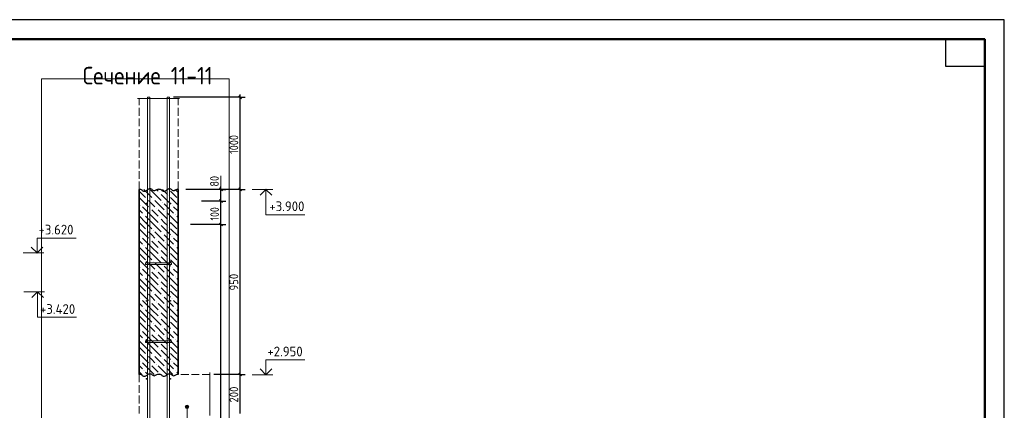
# Model space of a CAD drawing. Header units: millimetres. Extents: x 0 to 50400, y 0 to 35640.
# Tile 13 of 13: x 20101 to 50400, y 23612 to 35640. Entities that reach past the tile are written whole.
import ezdxf

# ---------------------------------------------------------------- set-up
doc = ezdxf.new("R2010")
doc.units = ezdxf.units.MM
doc.linetypes.add('______2', pattern=[324, 240, -84])
for name, color, linetype, lineweight in [('Standard', 7, 'Continuous', 25), ('Высотные отметки', 7, 'Continuous', 25), ('ЖБ Лестница', 52, 'Continuous', 25), ('ЖБ Перекрытие верхний уровень', 7, 'Continuous', 35), ('ЖБ Стена верхний уровень', 7, 'Continuous', 35), ('Заголовок чертежа', 7, 'Continuous', 25), ('Позиционная метка линия выноска', 7, 'Continuous', 13), ('Примечания', 7, 'Continuous', 13)]:
    doc.layers.add(name, color=color, linetype=linetype, lineweight=lineweight)
doc.layers.add('Размерная выноска', color=7, linetype='Continuous')
for name, color, linetype, true_color in [('Стена фоновая арматура У1', 7, '______2', 0xa0a0a0), ('Стена фоновая арматура Х1', 7, '______2', 0xa0a0a0), ('Стена фоновая затяжка С-обр.', 7, '______2', 0xa0a0a0)]:
    doc.layers.add(name, color=color, linetype=linetype, true_color=true_color)
doc.styles.add('ISOCPEUR', font='txt')

msp = doc.modelspace()

# ---------------------------------------------------------------- hatches: boundary and pattern name
at = {"layer": 'ЖБ Стена верхний уровень', "linetype": 'Continuous', "lineweight": 18, "transparency": 33554687}
for points in [[(24398, 30309), (24406, 30317), (24414, 30309), (24406, 30301)], [(24686, 30405), (24694, 30413), (24702, 30405), (24694, 30397)], [(24014, 30117), (24022, 30125), (24030, 30117), (24022, 30109)], [(24206, 30117), (24214, 30125), (24222, 30117), (24214, 30109)], [(24494, 30021), (24502, 30029), (24510, 30021), (24502, 30013)], [(24686, 30213), (24694, 30221), (24702, 30213), (24694, 30205)], [(24974, 30117), (24975, 30118), (24975, 30116)], [(23822, 29925), (23830, 29933), (23838, 29925), (23830, 29917)], [(24110, 29829), (24118, 29837), (24126, 29829), (24118, 29821)], [(24302, 29829), (24310, 29837), (24318, 29829), (24310, 29821)], [(24590, 29733), (24598, 29741), (24606, 29733), (24598, 29725)], [(24782, 29925), (24790, 29933), (24798, 29925), (24790, 29917)], [(23918, 29637), (23926, 29645), (23934, 29637), (23926, 29629)], [(24398, 29541), (24406, 29549), (24414, 29541), (24406, 29533)], [(24686, 29445), (24694, 29453), (24702, 29445), (24694, 29437)], [(24878, 29637), (24886, 29645), (24894, 29637), (24886, 29629)], [(24014, 29157), (24022, 29165), (24030, 29157), (24022, 29149)], [(24206, 29157), (24214, 29165), (24222, 29157), (24214, 29149)], [(24398, 29349), (24406, 29357), (24414, 29349), (24406, 29341)], [(24686, 29253), (24694, 29261), (24702, 29253), (24694, 29245)], [(24974, 29157), (24975, 29158), (24975, 29156)], [(23822, 28965), (23830, 28973), (23838, 28965), (23830, 28957)], [(24110, 28869), (24118, 28877), (24126, 28869), (24118, 28861)], [(24302, 28869), (24310, 28877), (24318, 28869), (24310, 28861)], [(24494, 29061), (24502, 29069), (24510, 29061), (24502, 29053)], [(24782, 28965), (24790, 28973), (24798, 28965), (24790, 28957)], [(23918, 28677), (23926, 28685), (23934, 28677), (23926, 28669)], [(24398, 28581), (24406, 28589), (24414, 28581), (24406, 28573)], [(24590, 28773), (24598, 28781), (24606, 28773), (24598, 28765)], [(24686, 28485), (24694, 28493), (24702, 28485), (24694, 28477)], [(24878, 28677), (24886, 28685), (24894, 28677), (24886, 28669)], [(24014, 28197), (24022, 28205), (24030, 28197), (24022, 28189)], [(24206, 28197), (24214, 28205), (24222, 28197), (24214, 28189)], [(24398, 28389), (24406, 28397), (24414, 28389), (24406, 28381)], [(24686, 28293), (24694, 28301), (24702, 28293), (24694, 28285)], [(24974, 28197), (24975, 28198), (24975, 28196)], [(23822, 28005), (23830, 28013), (23838, 28005), (23830, 27997)], [(24110, 27909), (24118, 27917), (24126, 27909), (24118, 27901)], [(24302, 27909), (24310, 27917), (24318, 27909), (24310, 27901)], [(24494, 28101), (24502, 28109), (24510, 28101), (24502, 28093)], [(24782, 28005), (24790, 28013), (24798, 28005), (24790, 27997)], [(23918, 27717), (23926, 27725), (23934, 27717), (23926, 27709)], [(24398, 27621), (24406, 27629), (24414, 27621), (24406, 27613)], [(24590, 27813), (24598, 27821), (24606, 27813), (24598, 27805)], [(24878, 27717), (24886, 27725), (24894, 27717), (24886, 27709)], [(24398, 27429), (24406, 27437), (24414, 27429), (24406, 27421)], [(24686, 27525), (24694, 27533), (24702, 27525), (24694, 27517)], [(24686, 27333), (24694, 27341), (24702, 27333), (24694, 27325)], [(23822, 27045), (23830, 27053), (23838, 27045), (23830, 27037)], [(24014, 27237), (24022, 27245), (24030, 27237), (24022, 27229)], [(24206, 27237), (24214, 27245), (24222, 27237), (24214, 27229)], [(24494, 27141), (24502, 27149), (24510, 27141), (24502, 27133)], [(24782, 27045), (24790, 27053), (24798, 27045), (24790, 27037)], [(24974, 27237), (24975, 27238), (24975, 27236)], [(23918, 26757), (23926, 26765), (23934, 26757), (23926, 26749)], [(24110, 26949), (24118, 26957), (24126, 26949), (24118, 26941)], [(24302, 26949), (24310, 26957), (24318, 26949), (24310, 26941)], [(24398, 26661), (24406, 26669), (24414, 26661), (24406, 26653)], [(24590, 26853), (24598, 26861), (24606, 26853), (24598, 26845)], [(24878, 26757), (24886, 26765), (24894, 26757), (24886, 26749)], [(24398, 26469), (24406, 26477), (24414, 26469), (24406, 26461)], [(24686, 26565), (24694, 26573), (24702, 26565), (24694, 26557)], [(24686, 26373), (24694, 26381), (24702, 26373), (24694, 26365)], [(23822, 26085), (23830, 26093), (23838, 26085), (23830, 26077)], [(24014, 26277), (24022, 26285), (24030, 26277), (24022, 26269)], [(24206, 26277), (24214, 26285), (24222, 26277), (24214, 26269)], [(24494, 26181), (24502, 26189), (24510, 26181), (24502, 26173)], [(24782, 26085), (24790, 26093), (24798, 26085), (24790, 26077)], [(24974, 26277), (24975, 26278), (24975, 26276)], [(23918, 25797), (23926, 25805), (23934, 25797), (23926, 25789)], [(24110, 25989), (24118, 25997), (24126, 25989), (24118, 25981)], [(24302, 25989), (24310, 25997), (24318, 25989), (24310, 25981)], [(24590, 25893), (24598, 25901), (24606, 25893), (24598, 25885)], [(24878, 25797), (24886, 25805), (24894, 25797), (24886, 25789)], [(24398, 25701), (24406, 25709), (24414, 25701), (24406, 25693)], [(24398, 25509), (24406, 25517), (24414, 25509), (24406, 25501)], [(24686, 25605), (24694, 25613), (24702, 25605), (24694, 25597)], [(24014, 25317), (24022, 25325), (24030, 25317), (24022, 25309)], [(24206, 25317), (24214, 25325), (24222, 25317), (24214, 25309)], [(24494, 25221), (24502, 25229), (24510, 25221), (24502, 25213)], [(24686, 25413), (24694, 25421), (24702, 25413), (24694, 25405)], [(24974, 25317), (24975, 25318), (24975, 25316)], [(23822, 25125), (23830, 25133), (23838, 25125), (23830, 25117)], [(24110, 25029), (24118, 25037), (24126, 25029), (24118, 25021)], [(24302, 25029), (24310, 25037), (24318, 25029), (24310, 25021)], [(24590, 24933), (24598, 24941), (24606, 24933), (24598, 24925)], [(24782, 25125), (24790, 25133), (24798, 25125), (24790, 25117)], [(23918, 24837), (23926, 24845), (23934, 24837), (23926, 24829)], [(24398, 24741), (24406, 24749), (24414, 24741), (24406, 24733)], [(24878, 24837), (24886, 24845), (24894, 24837), (24886, 24829)]]:
    msp.add_hatch(color=7, dxfattribs=at).paths.add_polyline_path(points, flags=16)
at = {"layer": 'Позиционная метка линия выноска', "linetype": 'Continuous', "lineweight": 13, "transparency": 33554687}
for points in [[(25296, 23747), (25203, 23747), (25196, 23720)], [(25296, 23747), (25196, 23720), (25304, 23720)], [(25304, 23720), (25196, 23720), (25203, 23693)], [(25277, 23766), (25223, 23766), (25203, 23747)], [(25277, 23766), (25203, 23747), (25296, 23747)], [(25304, 23720), (25203, 23693), (25296, 23693)], [(25296, 23693), (25203, 23693), (25223, 23674)], [(25223, 23766), (25277, 23766), (25250, 23774)], [(25296, 23693), (25223, 23674), (25277, 23674)], [(25277, 23674), (25223, 23674), (25250, 23666)]]:
    msp.add_hatch(color=7, dxfattribs=at).paths.add_polyline_path(points)
at = {"layer": 'Стена фоновая арматура У1', "linetype": 'Continuous', "lineweight": 13, "transparency": 33554687}
for points in [[(24027, 29982), (24025, 29991), (24020, 29999), (24012, 30004), (24003, 30006), (23994, 30004), (23986, 29999), (23981, 29991), (23979, 29982), (23981, 29972), (23986, 29965), (23994, 29959), (24003, 29958), (24012, 29959), (24020, 29965), (24025, 29972)], [(24771, 29982), (24769, 29991), (24764, 29999), (24756, 30004), (24747, 30006), (24738, 30004), (24730, 29999), (24725, 29991), (24723, 29982), (24725, 29972), (24730, 29965), (24738, 29959), (24747, 29958), (24756, 29959), (24764, 29965), (24769, 29972)], [(24027, 29382), (24025, 29391), (24020, 29399), (24012, 29404), (24003, 29406), (23994, 29404), (23986, 29399), (23981, 29391), (23979, 29382), (23981, 29372), (23986, 29365), (23994, 29359), (24003, 29358), (24012, 29359), (24020, 29365), (24025, 29372)], [(24771, 29382), (24769, 29391), (24764, 29399), (24756, 29404), (24747, 29406), (24738, 29404), (24730, 29399), (24725, 29391), (24723, 29382), (24725, 29372), (24730, 29365), (24738, 29359), (24747, 29358), (24756, 29359), (24764, 29365), (24769, 29372)], [(24027, 28182), (24025, 28191), (24020, 28199), (24012, 28204), (24003, 28206), (23994, 28204), (23986, 28199), (23981, 28191), (23979, 28182), (23981, 28172), (23986, 28165), (23994, 28159), (24003, 28158), (24012, 28159), (24020, 28165), (24025, 28172)], [(24771, 28182), (24769, 28191), (24764, 28199), (24756, 28204), (24747, 28206), (24738, 28204), (24730, 28199), (24725, 28191), (24723, 28182), (24725, 28172), (24730, 28165), (24738, 28159), (24747, 28158), (24756, 28159), (24764, 28165), (24769, 28172)], [(24027, 26982), (24025, 26991), (24020, 26999), (24012, 27004), (24003, 27006), (23994, 27004), (23986, 26999), (23981, 26991), (23979, 26982), (23981, 26972), (23986, 26965), (23994, 26959), (24003, 26958), (24012, 26959), (24020, 26965), (24025, 26972)], [(24771, 26982), (24769, 26991), (24764, 26999), (24756, 27004), (24747, 27006), (24738, 27004), (24730, 26999), (24725, 26991), (24723, 26982), (24725, 26972), (24730, 26965), (24738, 26959), (24747, 26958), (24756, 26959), (24764, 26965), (24769, 26972)], [(24027, 25782), (24025, 25791), (24020, 25799), (24012, 25804), (24003, 25806), (23994, 25804), (23986, 25799), (23981, 25791), (23979, 25782), (23981, 25772), (23986, 25765), (23994, 25759), (24003, 25758), (24012, 25759), (24020, 25765), (24025, 25772)], [(24771, 25782), (24769, 25791), (24764, 25799), (24756, 25804), (24747, 25806), (24738, 25804), (24730, 25799), (24725, 25791), (24723, 25782), (24725, 25772), (24730, 25765), (24738, 25759), (24747, 25758), (24756, 25759), (24764, 25765), (24769, 25772)], [(24027, 24582), (24025, 24591), (24020, 24599), (24012, 24604), (24003, 24606), (23994, 24604), (23986, 24599), (23981, 24591), (23979, 24582), (23981, 24572), (23986, 24565), (23994, 24559), (24003, 24558), (24012, 24559), (24020, 24565), (24025, 24572)], [(24771, 24582), (24769, 24591), (24764, 24599), (24756, 24604), (24747, 24606), (24738, 24604), (24730, 24599), (24725, 24591), (24723, 24582), (24725, 24572), (24730, 24565), (24738, 24559), (24747, 24558), (24756, 24559), (24764, 24565), (24769, 24572)]]:
    msp.add_hatch(color=7, dxfattribs=at).paths.add_polyline_path(points)

# ---------------------------------------------------------------- linework, layer by layer
at = {"layer": 'Standard', "color": 7, "linetype": 'Continuous', "lineweight": -3, "transparency": 33554687}
for p, q in [((26886, 33251), (26886, 33341)), ((26886, 33251), (24831, 33251)), ((26886, 33251), (26736, 33251)), ((26886, 33251), (27036, 33251)), ((26886, 30414), (26886, 33251)), ((26292, 30414), (26142, 30414)), ((26292, 30414), (26292, 30504)), ((26292, 30414), (26442, 30414)), ((26292, 30414), (26292, 30414)), ((26292, 30054), (26292, 30414)), ((26886, 30414), (26736, 30414)), ((26886, 30414), (27036, 30414)), ((26886, 24714), (26886, 30414)), ((26292, 30054), (26142, 30054)), ((26292, 30054), (26442, 30054)), ((26292, 29334), (26292, 30054)), ((26292, 29334), (26142, 29334)), ((26292, 29334), (26442, 29334)), ((26292, 6534), (26292, 29334)), ((26886, 24714), (26736, 24714)), ((26886, 24714), (27036, 24714)), ((26886, 23514), (26886, 24714))]:
    msp.add_line(p, q, dxfattribs=at)
at = {"layer": 'Standard', "color": 7, "linetype": 'Continuous', "lineweight": 25, "transparency": 33554687}
for p, q in [((26931, 33206), (26841, 33296)), ((26337, 30369), (26247, 30459)), ((26931, 30369), (26841, 30459)), ((26337, 30009), (26247, 30099)), ((26337, 29289), (26247, 29379)), ((26931, 24669), (26841, 24759))]:
    msp.add_line(p, q, dxfattribs=at)
at = {"layer": 'Standard', "color": 7, "linetype": 'Continuous', "lineweight": 35, "transparency": 33554687}
for p, q in [((49800, 33120), (49800, 24600)), ((49800, 32640), (49800, 24120))]:
    msp.add_line(p, q, dxfattribs=at)
at = {"layer": 'Standard', "color": 7, "linetype": 'Continuous', "lineweight": 50, "transparency": 33554687}
msp.add_line((49800, 32520), (49800, 27840), dxfattribs=at)
at = {"layer": 'Standard', "color": 7, "linetype": 'Continuous', "lineweight": 13, "transparency": 33554687}
for p, q in [((26292, 30414), (26292, 30834)), ((27252, 30414), (27888, 30414)), ((20209, 28460), (20845, 28460)), ((20227, 27260), (20863, 27260)), ((27252, 24708), (27888, 24708))]:
    msp.add_line(p, q, dxfattribs=at)
at = {"layer": 'Standard', "color": 7, "linetype": 'Continuous', "lineweight": 25, "transparency": 33554687}
for points in [[(0, 0), (50400, 0), (50400, 35640), (0, 35640), (0, 0)], [(49800, 35040), (49800, 34200), (48600, 34200), (48600, 35040), (49800, 35040)]]:
    msp.add_lwpolyline(points, close=True, dxfattribs=at)
at = {"layer": 'Standard', "color": 7, "linetype": 'Continuous', "lineweight": 13, "transparency": 33554687}
for points in [[(50400, 35640), (0, 35640), (0, 0), (50400, 0), (50400, 35640)], [(27679, 30414), (27679, 29634), (28879, 29634)], [(20636, 28460), (20636, 28916), (21836, 28916)], [(20654, 27260), (20654, 26480), (21854, 26480)], [(27679, 24708), (27679, 25164), (28879, 25164)]]:
    msp.add_lwpolyline(points, dxfattribs=at)
at = {"layer": 'Standard', "color": 7, "linetype": 'Continuous', "lineweight": 50, "transparency": 33554687}
msp.add_lwpolyline([(2400, 35040), (49800, 35040), (49800, 600), (2400, 600), (2400, 35040)], close=True, dxfattribs=at)
at = {"layer": 'Standard', "color": 254, "linetype": 'Continuous', "lineweight": 13, "true_color": 0xc4c4ff, "transparency": 33554687}
msp.add_lwpolyline([(20775, 2384), (26552, 2384), (26552, 33815), (20775, 33815), (20775, 2384)], dxfattribs=at)
at = {"layer": 'Standard', "color": 7, "linetype": 'Continuous', "lineweight": -3, "transparency": 33554687}
for points in [[(26886, 30414), (26865, 30414), (26865, 30414), (25212, 30414)], [(26292, 30054), (26265, 30054), (26265, 30054), (25700, 30054)], [(26292, 29334), (26271, 29334), (26271, 29334), (26265, 29334), (26265, 29334), (25357, 29334)], [(26886, 24714), (26865, 24714), (26865, 24714), (26865, 24714), (26865, 24714), (26072, 24714)]]:
    msp.add_lwpolyline(points, dxfattribs=at)
at = {"layer": 'Standard', "color": 7, "linetype": 'Continuous', "lineweight": 35, "transparency": 33554687}
for points in [[(27501, 30235), (27679, 30414), (27857, 30235)], [(20458, 28639), (20636, 28460), (20814, 28639)], [(20476, 27082), (20654, 27260), (20832, 27082)], [(27501, 24886), (27679, 24708), (27857, 24886)]]:
    msp.add_lwpolyline(points, dxfattribs=at)
at = {"layer": 'ЖБ Лестница', "color": 253, "linetype": '______2', "lineweight": 18, "true_color": 0xa0a0a0, "transparency": 33554687}
for p, q in [((23775, 24714), (23775, 23514)), ((25952, 24714), (24975, 24714))]:
    msp.add_line(p, q, dxfattribs=at)
at = {"layer": 'ЖБ Перекрытие верхний уровень', "color": 7, "linetype": '______2', "lineweight": 18, "transparency": 33554687}
for p, q in [((23778, 30414), (23778, 33215)), ((24978, 30414), (24978, 33215))]:
    msp.add_line(p, q, dxfattribs=at)
at = {"layer": 'ЖБ Стена верхний уровень', "color": 7, "linetype": 'Continuous', "lineweight": 35, "transparency": 33554687}
for p, q in [((23775, 30414), (23775, 24714)), ((24975, 24714), (24975, 30414))]:
    msp.add_line(p, q, dxfattribs=at)
at = {"layer": 'ЖБ Стена верхний уровень', "color": 9, "linetype": 'Continuous', "lineweight": 18, "true_color": 0xc7c7c7, "transparency": 33554687}
for p, q in [((23782, 30357), (23974, 30165)), ((23974, 30357), (23917, 30414)), ((23974, 30357), (24166, 30165)), ((24109, 30414), (24166, 30357)), ((24166, 30357), (24454, 30069)), ((24301, 30414), (24358, 30357)), ((24550, 30357), (24493, 30414)), ((24646, 30261), (24550, 30357)), ((24742, 30357), (24934, 30165)), ((24934, 30357), (24877, 30414)), ((24934, 30357), (24975, 30316)), ((23782, 30165), (24070, 29877)), ((24166, 29973), (24070, 30069)), ((24262, 30069), (24550, 29781)), ((24454, 30261), (24742, 29973)), ((24742, 30165), (24975, 29932)), ((23775, 29980), (23782, 29973)), ((23775, 29788), (23878, 29685)), ((24166, 29589), (23878, 29877)), ((24262, 29877), (24166, 29973)), ((24166, 29781), (24358, 29589)), ((24358, 29781), (24646, 29493)), ((24550, 29973), (24838, 29685)), ((24975, 29740), (24838, 29877)), ((23974, 29397), (23775, 29596)), ((23782, 29397), (23974, 29205)), ((23974, 29589), (24166, 29397)), ((23974, 29397), (24166, 29205)), ((24166, 29589), (24358, 29397)), ((24166, 29397), (24454, 29109)), ((24550, 29397), (24454, 29493)), ((24646, 29301), (24550, 29397)), ((24934, 29397), (24646, 29685)), ((24742, 29397), (24934, 29205)), ((24934, 29589), (24975, 29548)), ((24934, 29397), (24975, 29356)), ((23782, 29205), (24070, 28917)), ((24166, 29013), (24070, 29109)), ((24262, 29109), (24550, 28821)), ((24454, 29301), (24742, 29013)), ((24742, 29205), (24975, 28972)), ((23775, 29020), (23782, 29013)), ((23775, 28828), (23878, 28725)), ((24166, 28629), (23878, 28917)), ((24262, 28917), (24166, 29013)), ((24166, 28821), (24358, 28629)), ((24358, 28821), (24646, 28533)), ((24550, 29013), (24838, 28725)), ((24975, 28780), (24838, 28917)), ((23974, 28437), (23775, 28636)), ((23974, 28629), (24166, 28437)), ((24166, 28629), (24358, 28437)), ((24550, 28437), (24454, 28533)), ((24934, 28437), (24646, 28725)), ((24934, 28629), (24975, 28588)), ((23782, 28437), (23974, 28245)), ((23782, 28245), (24070, 27957)), ((23974, 28437), (24166, 28245)), ((24166, 28437), (24454, 28149)), ((24454, 28341), (24742, 28053)), ((24646, 28341), (24550, 28437)), ((24742, 28437), (24934, 28245)), ((24742, 28245), (24975, 28012)), ((24934, 28437), (24975, 28396)), ((23775, 28060), (23782, 28053)), ((24166, 27669), (23878, 27957)), ((24166, 28053), (24070, 28149)), ((24262, 27957), (24166, 28053)), ((24262, 28149), (24550, 27861)), ((24550, 28053), (24838, 27765)), ((24975, 27820), (24838, 27957)), ((23775, 27868), (23878, 27765)), ((23974, 27477), (23775, 27676)), ((23974, 27669), (24166, 27477)), ((24166, 27861), (24358, 27669)), ((24166, 27669), (24358, 27477)), ((24358, 27861), (24646, 27573)), ((24550, 27477), (24454, 27573)), ((24934, 27477), (24646, 27765)), ((24934, 27669), (24975, 27628)), ((23782, 27477), (23974, 27285)), ((23782, 27285), (24070, 26997)), ((23974, 27477), (24166, 27285)), ((24166, 27477), (24454, 27189)), ((24454, 27381), (24742, 27093)), ((24646, 27381), (24550, 27477)), ((24742, 27477), (24934, 27285)), ((24742, 27285), (24975, 27052)), ((24934, 27477), (24975, 27436)), ((23775, 27100), (23782, 27093)), ((24166, 26709), (23878, 26997)), ((24166, 27093), (24070, 27189)), ((24262, 26997), (24166, 27093)), ((24262, 27189), (24550, 26901)), ((24550, 27093), (24838, 26805)), ((24975, 26860), (24838, 26997)), ((23775, 26908), (23878, 26805)), ((23974, 26517), (23775, 26716)), ((23974, 26709), (24166, 26517)), ((24166, 26901), (24358, 26709)), ((24166, 26709), (24358, 26517)), ((24358, 26901), (24646, 26613)), ((24934, 26517), (24646, 26805)), ((24934, 26709), (24975, 26668)), ((23782, 26517), (23974, 26325)), ((23974, 26517), (24166, 26325)), ((24166, 26517), (24454, 26229)), ((24550, 26517), (24454, 26613)), ((24454, 26421), (24742, 26133)), ((24646, 26421), (24550, 26517)), ((24742, 26517), (24934, 26325)), ((24934, 26517), (24975, 26476)), ((23775, 26140), (23782, 26133)), ((23782, 26325), (24070, 26037)), ((24166, 26133), (24070, 26229)), ((24262, 26037), (24166, 26133)), ((24262, 26229), (24550, 25941)), ((24550, 26133), (24838, 25845)), ((24742, 26325), (24975, 26092)), ((23775, 25948), (23878, 25845)), ((23974, 25557), (23775, 25756)), ((24166, 25749), (23878, 26037)), ((24166, 25941), (24358, 25749)), ((24358, 25941), (24646, 25653)), ((24934, 25557), (24646, 25845)), ((24975, 25900), (24838, 26037)), ((23782, 25557), (23974, 25365)), ((23974, 25749), (24166, 25557)), ((23974, 25557), (24166, 25365)), ((24166, 25749), (24358, 25557)), ((24166, 25557), (24454, 25269)), ((24550, 25557), (24454, 25653)), ((24454, 25461), (24742, 25173)), ((24646, 25461), (24550, 25557)), ((24742, 25557), (24934, 25365)), ((24934, 25749), (24975, 25708)), ((24934, 25557), (24975, 25516)), ((23775, 25180), (23782, 25173)), ((23782, 25365), (24070, 25077)), ((24166, 25173), (24070, 25269)), ((24262, 25077), (24166, 25173)), ((24262, 25269), (24550, 24981)), ((24550, 25173), (24838, 24885)), ((24742, 25365), (24975, 25132)), ((23775, 24988), (23878, 24885)), ((24166, 24789), (23878, 25077)), ((24166, 24981), (24358, 24789)), ((24358, 24981), (24626, 24714)), ((24817, 24714), (24646, 24885)), ((24975, 24940), (24838, 25077)), ((23857, 24714), (23775, 24796)), ((23974, 24789), (24049, 24714)), ((24166, 24789), (24241, 24714)), ((24934, 24789), (24975, 24748))]:
    msp.add_line(p, q, dxfattribs=at)
at = {"layer": 'Позиционная метка линия выноска', "color": 7, "linetype": 'Continuous', "lineweight": 13, "transparency": 33554687}
for p, q in [((25196, 23720), (25196, 23720)), ((25250, 23774), (25250, 23774)), ((25250, 23666), (25250, 23666)), ((25304, 23720), (25304, 23720))]:
    msp.add_line(p, q, dxfattribs=at)
msp.add_lwpolyline([(25250, 23720), (25250, 21891), (30477, 21891)], dxfattribs=at)
msp.add_circle((25250, 23720), 54, dxfattribs=at)
at = {"layer": 'Примечания', "color": 7, "linetype": 'Continuous', "lineweight": 25, "transparency": 33554687}
for p, q in [((24975, 30424), (24975, 30424)), ((24975, 24724), (24975, 24724))]:
    msp.add_line(p, q, dxfattribs=at)
for points in [[(23775, 30424), (23797, 30424), (23821, 30421), (23843, 30413), (23860, 30400), (23875, 30384), (23893, 30371), (23915, 30363), (23938, 30359), (23962, 30364), (23983, 30372), (24004, 30382), (24022, 30395), (24039, 30409), (24056, 30422), (24076, 30433), (24099, 30439), (24123, 30438), (24146, 30432), (24164, 30419), (24179, 30404), (24196, 30390), (24217, 30380), (24241, 30378), (24264, 30383), (24285, 30393), (24305, 30403), (24326, 30413), (24347, 30422), (24370, 30427), (24375, 30427)], [(24375, 30424), (24397, 30424), (24421, 30421), (24443, 30413), (24460, 30400), (24475, 30384), (24493, 30371), (24515, 30363), (24538, 30359), (24562, 30364), (24583, 30372), (24604, 30382), (24622, 30395), (24639, 30409), (24656, 30422), (24676, 30433), (24699, 30439), (24723, 30438), (24746, 30432), (24764, 30419), (24779, 30404), (24796, 30390), (24817, 30380), (24841, 30378), (24864, 30383), (24885, 30393), (24905, 30403), (24926, 30413), (24947, 30422), (24970, 30427), (24975, 30427)], [(23775, 24724), (23797, 24724), (23821, 24721), (23843, 24713), (23860, 24700), (23875, 24684), (23893, 24671), (23915, 24663), (23938, 24659), (23962, 24664), (23983, 24672), (24004, 24682), (24022, 24695), (24039, 24709), (24056, 24722), (24076, 24733), (24099, 24739), (24123, 24738), (24146, 24732), (24164, 24719), (24179, 24704), (24196, 24690), (24217, 24680), (24241, 24678), (24264, 24683), (24285, 24693), (24305, 24703), (24326, 24713), (24347, 24722), (24370, 24727), (24375, 24727)], [(24375, 24724), (24397, 24724), (24421, 24721), (24443, 24713), (24460, 24700), (24475, 24684), (24493, 24671), (24515, 24663), (24538, 24659), (24562, 24664), (24583, 24672), (24604, 24682), (24622, 24695), (24639, 24709), (24656, 24722), (24676, 24733), (24699, 24739), (24723, 24738), (24746, 24732), (24764, 24719), (24779, 24704), (24796, 24690), (24817, 24680), (24841, 24678), (24864, 24683), (24885, 24693), (24905, 24703), (24926, 24713), (24947, 24722), (24970, 24727), (24975, 24727)]]:
    msp.add_lwpolyline(points, dxfattribs=at)
at = {"layer": 'Размерная выноска', "color": 7, "linetype": 'Continuous', "lineweight": 13, "transparency": 33554687}
for p, q in [((23730, 33215), (25018, 33215)), ((25952, 23454), (25952, 24774))]:
    msp.add_line(p, q, dxfattribs=at)
at = {"layer": 'Стена фоновая арматура Х1', "color": 7, "linetype": 'Continuous', "lineweight": 18, "transparency": 33554687}
for points in [[(24039, 6054), (24039, 33251), (24111, 33251), (24111, 6054), (24039, 6054)], [(24639, 6054), (24639, 33251), (24711, 33251), (24711, 6054), (24639, 6054)]]:
    msp.add_lwpolyline(points, dxfattribs=at)
at = {"layer": 'Стена фоновая затяжка С-обр.', "color": 98, "linetype": 'Continuous', "lineweight": 13, "true_color": 0x005000, "transparency": 33554687}
for points in [[(23976, 28152), (24774, 28152), (24774, 28104), (23976, 28104), (23976, 28152)], [(23976, 25752), (24774, 25752), (24774, 25704), (23976, 25704), (23976, 25752)]]:
    msp.add_lwpolyline(points, dxfattribs=at)

# ---------------------------------------------------------------- texts
at = {"layer": 'Standard', "color": 7, "linetype": 'Continuous', "lineweight": 25, "transparency": 33554687, "char_height": 264, "attachment_point": 7, "rotation": 90, "style": 'ISOCPEUR'}
for s, insert, width in [('\\W0.87;1000', (26826, 31503), 800.28), ('\\W0.87;80', (26226, 30499), 484.71), ('\\W0.83;100', (26232, 29456), 610.28), ('\\W0.91;950', (26826, 27300), 674.39), ('\\W0.91;200', (26826, 23850), 674.39)]:
    msp.add_mtext(s, dxfattribs=dict(at, insert=insert, width=width))
at = {"layer": 'Standard', "color": 7, "linetype": 'Continuous', "lineweight": 25, "transparency": 33554687, "char_height": 300, "attachment_point": 7, "style": 'ISOCPEUR'}
for s, insert, width in [('\\W0.95;+3.900', (27784, 29744), 1281.43), ('\\W0.95;+3.620', (20681, 29026), 1281.44), ('\\W0.95;+2.950', (27724, 25274), 1281.44)]:
    msp.add_mtext(s, dxfattribs=dict(at, insert=insert, width=width))
at = {"layer": 'Высотные отметки', "color": 7, "linetype": 'Continuous', "lineweight": 25, "transparency": 33554687, "insert": (20726, 26580), "char_height": 300, "width": 1311.69, "attachment_point": 7, "style": 'ISOCPEUR'}
msp.add_mtext('\\W0.95;+3.420', dxfattribs=at)
at = {"layer": 'Заголовок чертежа', "color": 7, "linetype": 'Continuous', "lineweight": 50, "transparency": 33554687, "insert": (22042, 33647), "char_height": 540, "width": 4666.22, "attachment_point": 7, "style": 'ISOCPEUR'}
msp.add_mtext('\\W0.89;Сечение 11-11', dxfattribs=at)

doc.saveas('drawing.dxf')
